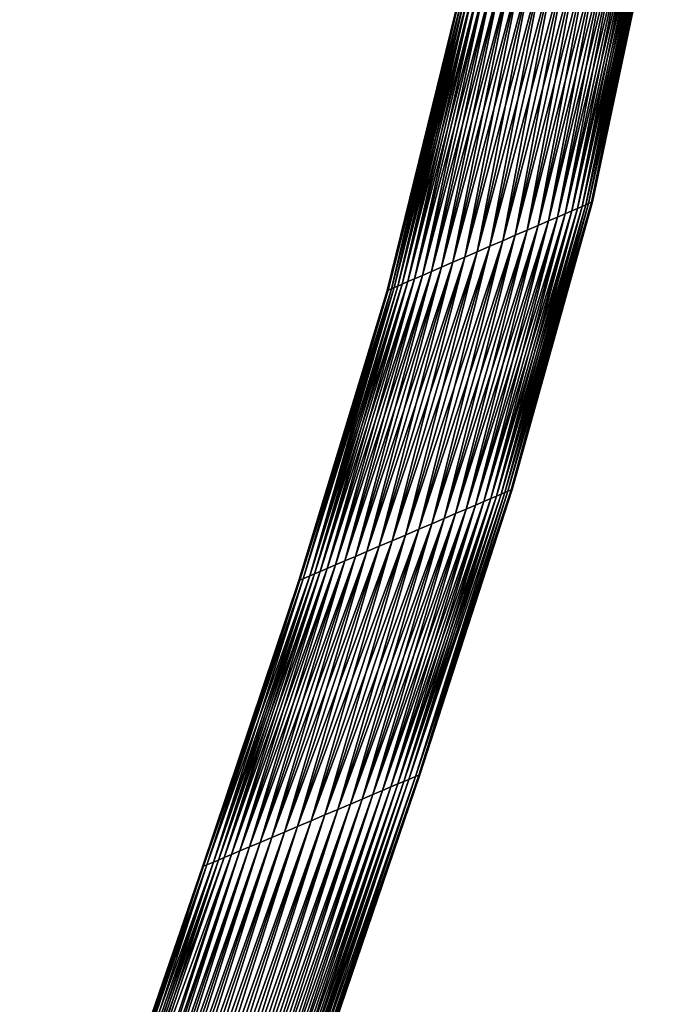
# Model space of a CAD drawing. Header units: centimetres. Extents: x -122 to 379, y -774 to 83.
# Tile 247 of 256: x 341 to 377, y -300 to -244. Entities that reach past the tile are written whole.
import ezdxf

# ---------------------------------------------------------------- set-up
doc = ezdxf.new("R2010")
doc.units = ezdxf.units.CM
doc.layers.get('0').update_dxf_attribs({"true_color": 0x1c1cb1})

msp = doc.modelspace()

# ---------------------------------------------------------------- meshes
at = {"color": 111, "true_color": 0x99e4b8}
mesh = msp.add_polyface(dxfattribs=at)
corners = [(371.184, -239.798, 8.135), (372.578, -231.349, 8.135), (370.494, -240.098, 8.096), (371.907, -231.643, 8.096), (369.82, -240.392, 7.981), (371.252, -231.929, 7.981), (369.176, -240.673, 7.795), (370.627, -232.203, 7.795), (368.575, -240.934, 7.546), (370.044, -232.458, 7.546), (368.028, -241.173, 7.245), (369.512, -232.691, 7.245), (367.539, -241.386, 6.902), (369.037, -232.899, 6.902), (367.113, -241.572, 6.528), (368.623, -233.08, 6.528), (366.749, -241.73, 6.135), (364.051, -257.908, 7.245), (364.628, -257.659, 7.546), (365.26, -257.386, 7.795), (365.938, -257.093, 7.981), (366.648, -256.787, 8.096), (367.375, -256.473, 8.135), (371.874, -239.497, 8.096), (368.101, -256.159, 8.096), (372.549, -239.203, 7.981), (368.811, -255.852, 7.981), (373.192, -238.923, 7.795), (369.489, -255.56, 7.795), (373.793, -238.661, 7.546), (370.121, -255.287, 7.546), (374.341, -238.422, 7.245), (370.698, -255.038, 7.245), (374.829, -238.21, 6.902), (371.213, -254.816, 6.902), (375.255, -238.024, 6.528), (371.662, -254.622, 6.528), (375.619, -237.865, 6.135), (372.044, -254.457, 6.135), (375.921, -237.734, 5.731), (372.363, -254.319, 5.731), (376.167, -237.627, 5.326), (372.622, -254.207, 5.326), (376.36, -237.543, 4.925), (372.825, -254.12, 4.925), (376.506, -237.479, 4.535), (372.978, -254.053, 4.535), (376.678, -237.404, 3.798), (373.16, -253.975, 3.798), (376.728, -237.382, 3.135), (366.447, -241.862, 5.731), (367.976, -233.363, 5.731), (366.201, -241.969, 5.326), (367.55, -233.549, 4.925), (366.008, -242.053, 4.925), (367.408, -233.611, 4.535), (365.862, -242.117, 4.535), (367.24, -233.685, 3.798), (365.69, -242.192, 3.798), (367.193, -233.706, 3.135), (365.641, -242.213, 3.135), (365.69, -242.192, 2.471), (368.27, -233.234, 6.135), (367.55, -233.549, 1.344), (366.201, -241.969, 0.944), (366.008, -242.053, 1.344), (367.408, -233.611, 1.735), (365.862, -242.117, 1.735), (376.167, -237.627, 0.944), (372.621, -254.207, 0.944), (375.921, -237.734, 0.538), (372.363, -254.319, 0.538), (375.619, -237.865, 0.135), (372.044, -254.456, 0.135), (375.255, -238.024, -0.259), (371.662, -254.622, -0.259), (374.829, -238.21, -0.633), (371.213, -254.816, -0.633), (374.341, -238.422, -0.976), (370.698, -255.038, -0.976), (373.793, -238.661, -1.277), (370.121, -255.287, -1.277), (373.192, -238.923, -1.526), (369.489, -255.56, -1.526), (372.549, -239.203, -1.712), (368.811, -255.852, -1.712), (371.874, -239.497, -1.827), (368.101, -256.159, -1.827), (371.184, -239.798, -1.865), (367.374, -256.473, -1.865), (370.494, -240.098, -1.827), (366.648, -256.787, -1.827), (369.82, -240.392, -1.712), (365.938, -257.093, -1.712), (369.176, -240.673, -1.526), (365.26, -257.386, -1.526), (368.575, -240.934, -1.277), (364.628, -257.659, -1.277), (368.028, -241.173, -0.976), (364.051, -257.908, -0.976), (367.539, -241.386, -0.633), (367.24, -233.685, 2.471), (376.36, -237.543, 1.344), (372.825, -254.12, 1.344)]
mesh.append_faces([[corners[k] for k in face] for face in [(0, 1, 2, 0), (2, 3, 4, 2), (4, 5, 6, 4), (6, 7, 8, 6), (8, 9, 10, 8), (10, 11, 12, 10), (12, 13, 14, 12), (14, 15, 16, 14), (10, 17, 8, 10), (8, 18, 6, 8), (6, 19, 4, 6), (4, 20, 2, 4), (2, 21, 0, 2), (0, 22, 23, 0), (23, 24, 25, 23), (25, 26, 27, 25), (27, 28, 29, 27), (29, 30, 31, 29), (31, 32, 33, 31), (33, 34, 35, 33), (35, 36, 37, 35), (37, 38, 39, 37), (39, 40, 41, 39), (41, 42, 43, 41), (43, 44, 45, 43), (45, 46, 47, 45), (47, 48, 49, 47), (50, 51, 52, 50), (52, 53, 54, 52), (54, 53, 55, 54), (54, 55, 56, 54), (56, 55, 57, 56), (56, 57, 58, 56), (58, 57, 59, 58), (58, 59, 60, 58), (60, 59, 61, 60), (16, 62, 50, 16), (63, 64, 65, 63), (66, 65, 67, 66), (68, 69, 70, 68), (70, 71, 72, 70), (72, 73, 74, 72), (74, 75, 76, 74), (76, 77, 78, 76), (78, 79, 80, 78), (80, 81, 82, 80), (82, 83, 84, 82), (84, 85, 86, 84), (86, 87, 88, 86), (88, 89, 90, 88), (90, 91, 92, 90), (92, 93, 94, 92), (94, 95, 96, 94), (96, 97, 98, 96), (98, 99, 100, 98), (67, 61, 101, 67), (68, 102, 103, 68)]], dxfattribs={"vtx3": -1, "color": 111})
mesh = msp.add_polyface(dxfattribs=at)
corners = [(361.589, -258.971, 2.471), (361.537, -258.993, 3.135), (365.641, -242.213, 3.135), (362.386, -258.627, 5.731), (362.705, -258.489, 6.135), (366.749, -241.73, 6.135), (373.16, -253.975, 3.798), (372.978, -254.053, 4.535), (368.39, -270.41, 4.535), (367.113, -241.572, 6.528), (363.087, -258.324, 6.528), (368.231, -270.478, 4.925), (372.825, -254.12, 4.925), (368.02, -270.568, 5.326), (372.622, -254.207, 5.326), (367.751, -270.683, 5.731), (372.363, -254.319, 5.731), (367.421, -270.825, 6.135), (372.044, -254.457, 6.135), (367.023, -270.995, 6.528), (371.662, -254.622, 6.528), (365.69, -242.192, 3.798), (361.589, -258.971, 3.798), (365.862, -242.117, 4.535), (361.771, -258.892, 4.535), (366.008, -242.053, 4.925), (361.924, -258.826, 4.925), (366.201, -241.969, 5.326), (362.128, -258.738, 5.326), (365.69, -242.192, 2.471), (361.771, -258.892, 1.735), (366.447, -241.862, 5.731), (357.124, -275.229, 5.326), (367.113, -241.572, -0.259), (363.536, -258.13, -0.633), (363.087, -258.324, -0.259), (366.749, -241.73, 0.135), (362.705, -258.489, 0.135), (366.447, -241.862, 0.538), (362.386, -258.627, 0.538), (366.201, -241.969, 0.944), (362.127, -258.738, 0.944), (366.008, -242.053, 1.344), (361.924, -258.826, 1.344), (372.621, -254.207, 0.944), (368.02, -270.568, 0.944), (372.363, -254.319, 0.538), (367.751, -270.683, 0.538), (372.044, -254.456, 0.135), (367.421, -270.825, 0.135), (371.662, -254.622, -0.259), (367.023, -270.995, -0.259), (371.213, -254.816, -0.633), (366.557, -271.194, -0.633), (370.698, -255.038, -0.976), (366.023, -271.423, -0.976), (370.121, -255.287, -1.277), (365.424, -271.679, -1.277), (369.489, -255.56, -1.526), (364.768, -271.96, -1.526), (368.811, -255.852, -1.712), (364.064, -272.261, -1.712), (368.101, -256.159, -1.827), (363.327, -272.576, -1.827), (367.374, -256.473, -1.865), (362.572, -272.899, -1.865), (366.648, -256.787, -1.827), (361.817, -273.222, -1.827), (365.938, -257.093, -1.712), (361.08, -273.537, -1.712), (365.26, -257.386, -1.526), (360.376, -273.838, -1.526), (364.628, -257.659, -1.277), (359.72, -274.119, -1.277), (364.051, -257.908, -0.976), (359.121, -274.375, -0.976), (358.587, -274.604, -0.633), (358.121, -274.803, -0.259), (357.723, -274.973, 0.135), (357.392, -275.115, 0.538), (357.124, -275.229, 0.944), (365.862, -242.117, 1.735), (368.579, -270.329, 2.471), (372.978, -254.053, 1.735), (373.16, -253.975, 2.471), (376.506, -237.479, 1.735), (368.39, -270.41, 1.735), (372.825, -254.12, 1.344), (376.36, -237.543, 1.344), (368.231, -270.478, 1.344), (368.579, -270.329, 3.798), (373.212, -253.952, 3.135), (376.728, -237.382, 3.135), (368.633, -270.306, 3.135), (376.678, -237.404, 2.471)]
mesh.append_faces([[corners[k] for k in face] for face in [(0, 1, 2, 0), (3, 4, 5, 3), (6, 7, 8, 6), (9, 4, 10, 9), (11, 7, 12, 11), (13, 12, 14, 13), (15, 14, 16, 15), (17, 16, 18, 17), (19, 18, 20, 19), (21, 1, 22, 21), (23, 22, 24, 23), (25, 24, 26, 25), (27, 26, 28, 27), (0, 29, 30, 0), (3, 31, 28, 3), (3, 28, 32, 3), (33, 34, 35, 33), (36, 35, 37, 36), (38, 37, 39, 38), (40, 39, 41, 40), (42, 41, 43, 42), (44, 45, 46, 44), (46, 45, 47, 46), (46, 47, 48, 46), (48, 47, 49, 48), (48, 49, 50, 48), (50, 49, 51, 50), (50, 51, 52, 50), (52, 53, 54, 52), (54, 55, 56, 54), (56, 57, 58, 56), (58, 59, 60, 58), (60, 61, 62, 60), (62, 63, 64, 62), (64, 65, 66, 64), (66, 67, 68, 66), (68, 69, 70, 68), (70, 71, 72, 70), (72, 73, 74, 72), (74, 75, 34, 74), (34, 76, 35, 34), (35, 77, 37, 35), (37, 78, 39, 37), (39, 79, 41, 39), (41, 80, 43, 41), (43, 80, 30, 43), (43, 30, 81, 43), (82, 83, 84, 82), (84, 83, 85, 84), (86, 87, 83, 86), (83, 87, 88, 83), (44, 87, 89, 44), (44, 89, 45, 44), (6, 90, 91, 6), (6, 91, 92, 6), (93, 84, 91, 93), (91, 84, 94, 91)]], dxfattribs={"vtx3": -1, "color": 111})
mesh = msp.add_polyface(dxfattribs=at)
corners = [(366.749, -241.73, 6.135), (362.705, -258.489, 6.135), (367.113, -241.572, 6.528), (363.087, -258.324, 6.528), (367.539, -241.386, 6.902), (363.536, -258.13, 6.902), (368.028, -241.173, 7.245), (364.051, -257.908, 7.245), (368.575, -240.934, 7.546), (364.628, -257.659, 7.546), (369.176, -240.673, 7.795), (365.26, -257.386, 7.795), (369.82, -240.392, 7.981), (365.938, -257.093, 7.981), (370.494, -240.098, 8.096), (366.648, -256.787, 8.096), (371.184, -239.798, 8.135), (367.375, -256.473, 8.135), (371.874, -239.497, 8.096), (368.101, -256.159, 8.096), (372.549, -239.203, 7.981), (368.811, -255.852, 7.981), (373.192, -238.923, 7.795), (369.489, -255.56, 7.795), (373.793, -238.661, 7.546), (370.121, -255.287, 7.546), (374.341, -238.422, 7.245), (370.698, -255.038, 7.245), (374.829, -238.21, 6.902), (371.213, -254.816, 6.902), (375.255, -238.024, 6.528), (371.662, -254.622, 6.528), (375.619, -237.865, 6.135), (372.044, -254.457, 6.135), (375.921, -237.734, 5.731), (372.363, -254.319, 5.731), (376.167, -237.627, 5.326), (372.622, -254.207, 5.326), (376.36, -237.543, 4.925), (372.825, -254.12, 4.925), (376.506, -237.479, 4.535), (372.978, -254.053, 4.535), (376.678, -237.404, 3.798), (373.16, -253.975, 3.798), (365.641, -242.213, 3.135), (361.537, -258.993, 3.135), (365.69, -242.192, 3.798), (361.589, -258.971, 3.798), (365.862, -242.117, 4.535), (361.771, -258.892, 4.535), (366.008, -242.053, 4.925), (361.924, -258.826, 4.925), (366.201, -241.969, 5.326), (362.128, -258.738, 5.326), (366.447, -241.862, 5.731), (365.69, -242.192, 2.471), (361.589, -258.971, 2.471), (362.386, -258.627, 5.731), (375.921, -237.734, 0.538), (372.621, -254.207, 0.944), (372.363, -254.319, 0.538), (375.619, -237.865, 0.135), (372.044, -254.456, 0.135), (375.255, -238.024, -0.259), (371.662, -254.622, -0.259), (374.829, -238.21, -0.633), (371.213, -254.816, -0.633), (374.341, -238.422, -0.976), (370.698, -255.038, -0.976), (373.793, -238.661, -1.277), (370.121, -255.287, -1.277), (373.192, -238.923, -1.526), (369.489, -255.56, -1.526), (372.549, -239.203, -1.712), (368.811, -255.852, -1.712), (371.874, -239.497, -1.827), (368.101, -256.159, -1.827), (371.184, -239.798, -1.865), (367.374, -256.473, -1.865), (370.494, -240.098, -1.827), (366.648, -256.787, -1.827), (369.82, -240.392, -1.712), (365.938, -257.093, -1.712), (369.176, -240.673, -1.526), (365.26, -257.386, -1.526), (368.575, -240.934, -1.277), (364.628, -257.659, -1.277), (368.028, -241.173, -0.976), (364.051, -257.908, -0.976), (367.539, -241.386, -0.633), (363.536, -258.13, -0.633), (367.113, -241.572, -0.259), (363.087, -258.324, -0.259), (366.749, -241.73, 0.135), (362.705, -258.489, 0.135), (366.447, -241.862, 0.538), (362.386, -258.627, 0.538), (366.201, -241.969, 0.944), (362.127, -258.738, 0.944), (366.008, -242.053, 1.344), (361.924, -258.826, 1.344), (365.862, -242.117, 1.735), (361.771, -258.892, 1.735), (373.16, -253.975, 2.471), (376.506, -237.479, 1.735), (376.678, -237.404, 2.471), (372.978, -254.053, 1.735), (376.36, -237.543, 1.344), (376.167, -237.627, 0.944), (372.825, -254.12, 1.344), (373.212, -253.952, 3.135), (376.728, -237.382, 3.135)]
mesh.append_faces([[corners[k] for k in face] for face in [(0, 1, 2, 0), (2, 3, 4, 2), (4, 3, 5, 4), (4, 5, 6, 4), (6, 5, 7, 6), (8, 7, 9, 8), (10, 9, 11, 10), (12, 11, 13, 12), (14, 13, 15, 14), (16, 15, 17, 16), (18, 17, 19, 18), (20, 19, 21, 20), (22, 21, 23, 22), (24, 23, 25, 24), (26, 25, 27, 26), (28, 27, 29, 28), (30, 29, 31, 30), (32, 31, 33, 32), (34, 33, 35, 34), (36, 35, 37, 36), (38, 37, 39, 38), (40, 39, 41, 40), (42, 41, 43, 42), (44, 45, 46, 44), (46, 47, 48, 46), (48, 49, 50, 48), (50, 51, 52, 50), (52, 53, 54, 52), (44, 55, 56, 44), (0, 54, 57, 0), (58, 59, 60, 58), (61, 60, 62, 61), (63, 62, 64, 63), (65, 64, 66, 65), (67, 66, 68, 67), (69, 68, 70, 69), (71, 70, 72, 71), (73, 72, 74, 73), (75, 74, 76, 75), (77, 76, 78, 77), (79, 78, 80, 79), (81, 80, 82, 81), (83, 82, 84, 83), (85, 84, 86, 85), (87, 86, 88, 87), (89, 88, 90, 89), (89, 90, 91, 89), (91, 92, 93, 91), (93, 94, 95, 93), (95, 96, 97, 95), (97, 98, 99, 97), (99, 100, 101, 99), (101, 102, 55, 101), (103, 104, 105, 103), (106, 107, 104, 106), (108, 109, 59, 108), (110, 105, 111, 110)]], dxfattribs={"vtx3": -1, "color": 111})
mesh = msp.add_polyface(dxfattribs=at)
corners = [(368.579, -270.329, 3.798), (368.633, -270.306, 3.135), (373.212, -253.952, 3.135), (368.39, -270.41, 4.535), (372.978, -254.053, 4.535), (368.231, -270.478, 4.925), (372.825, -254.12, 4.925), (368.02, -270.568, 5.326), (372.622, -254.207, 5.326), (367.751, -270.683, 5.731), (372.363, -254.319, 5.731), (367.421, -270.825, 6.135), (372.044, -254.457, 6.135), (367.023, -270.995, 6.528), (371.662, -254.622, 6.528), (366.557, -271.194, 6.902), (371.213, -254.816, 6.902), (366.023, -271.423, 7.245), (370.698, -255.038, 7.245), (365.424, -271.679, 7.546), (370.121, -255.287, 7.546), (364.768, -271.96, 7.795), (369.489, -255.56, 7.795), (364.064, -272.261, 7.981), (368.811, -255.852, 7.981), (363.327, -272.576, 8.096), (368.101, -256.159, 8.096), (362.572, -272.899, 8.135), (367.375, -256.473, 8.135), (361.817, -273.222, 8.096), (366.648, -256.787, 8.096), (361.08, -273.537, 7.981), (365.938, -257.093, 7.981), (360.376, -273.838, 7.795), (365.26, -257.386, 7.795), (359.72, -274.119, 7.546), (364.628, -257.659, 7.546), (359.121, -274.375, 7.245), (364.051, -257.908, 7.245), (358.587, -274.604, 6.902), (363.536, -258.13, 6.902), (358.121, -274.803, 6.528), (363.087, -258.324, 6.528), (357.723, -274.973, 6.135), (362.705, -258.489, 6.135), (357.392, -275.115, 5.731), (362.386, -258.627, 5.731), (357.124, -275.229, 5.326), (362.128, -258.738, 5.326), (361.924, -258.826, 4.925), (356.754, -275.388, 4.535), (361.771, -258.892, 4.535), (356.565, -275.469, 3.798), (361.589, -258.971, 3.798), (356.511, -275.492, 3.135), (361.537, -258.993, 3.135), (356.565, -275.469, 2.471), (361.589, -258.971, 2.471), (356.754, -275.388, 1.735), (361.771, -258.892, 1.735), (371.213, -254.816, -0.633), (367.023, -270.995, -0.259), (366.557, -271.194, -0.633), (370.698, -255.038, -0.976), (366.023, -271.423, -0.976), (370.121, -255.287, -1.277), (365.424, -271.679, -1.277), (369.489, -255.56, -1.526), (364.768, -271.96, -1.526), (368.811, -255.852, -1.712), (364.064, -272.261, -1.712), (368.101, -256.159, -1.827), (363.327, -272.576, -1.827), (367.374, -256.473, -1.865), (362.572, -272.899, -1.865), (366.648, -256.787, -1.827), (361.817, -273.222, -1.827), (365.938, -257.093, -1.712), (361.08, -273.537, -1.712), (365.26, -257.386, -1.526), (360.376, -273.838, -1.526), (364.628, -257.659, -1.277), (359.72, -274.119, -1.277), (364.051, -257.908, -0.976), (359.121, -274.375, -0.976), (363.536, -258.13, -0.633), (358.587, -274.604, -0.633), (363.087, -258.324, -0.259), (358.121, -274.803, -0.259), (362.705, -258.489, 0.135), (357.723, -274.973, 0.135), (362.386, -258.627, 0.538), (357.392, -275.115, 0.538), (362.127, -258.738, 0.944), (357.124, -275.229, 0.944), (368.579, -270.329, 2.471), (368.39, -270.41, 1.735), (372.978, -254.053, 1.735), (368.231, -270.478, 1.344), (372.825, -254.12, 1.344), (373.16, -253.975, 3.798), (373.16, -253.975, 2.471)]
mesh.append_faces([[corners[k] for k in face] for face in [(0, 1, 2, 0), (3, 4, 5, 3), (5, 6, 7, 5), (7, 8, 9, 7), (9, 10, 11, 9), (11, 12, 13, 11), (13, 14, 15, 13), (15, 14, 16, 15), (15, 16, 17, 15), (17, 16, 18, 17), (17, 18, 19, 17), (19, 18, 20, 19), (19, 20, 21, 19), (21, 20, 22, 21), (21, 22, 23, 21), (23, 22, 24, 23), (23, 24, 25, 23), (25, 24, 26, 25), (25, 26, 27, 25), (27, 26, 28, 27), (27, 28, 29, 27), (29, 28, 30, 29), (29, 30, 31, 29), (31, 30, 32, 31), (33, 32, 34, 33), (35, 34, 36, 35), (37, 36, 38, 37), (39, 38, 40, 39), (41, 40, 42, 41), (43, 42, 44, 43), (45, 44, 46, 45), (47, 48, 49, 47), (50, 49, 51, 50), (52, 51, 53, 52), (54, 53, 55, 54), (56, 55, 57, 56), (58, 57, 59, 58), (60, 61, 62, 60), (63, 62, 64, 63), (65, 64, 66, 65), (67, 66, 68, 67), (69, 68, 70, 69), (71, 70, 72, 71), (73, 72, 74, 73), (75, 74, 76, 75), (77, 76, 78, 77), (79, 78, 80, 79), (81, 80, 82, 81), (83, 82, 84, 83), (85, 84, 86, 85), (87, 86, 88, 87), (89, 88, 90, 89), (91, 90, 92, 91), (93, 92, 94, 93), (95, 96, 97, 95), (96, 98, 99, 96), (3, 0, 100, 3), (1, 95, 101, 1)]], dxfattribs={"vtx3": -1, "color": 111})
mesh = msp.add_polyface(dxfattribs=at)
corners = [(368.633, -270.306, 3.135), (363.324, -286.555, 3.798), (363.379, -286.531, 3.135), (368.579, -270.329, 3.798), (361.08, -273.537, 7.981), (365.938, -257.093, 7.981), (360.376, -273.838, 7.795), (365.26, -257.386, 7.795), (359.72, -274.119, 7.546), (364.628, -257.659, 7.546), (359.121, -274.375, 7.245), (364.051, -257.908, 7.245), (358.587, -274.604, 6.902), (363.536, -258.13, 6.902), (358.121, -274.803, 6.528), (363.087, -258.324, 6.528), (357.723, -274.973, 6.135), (362.705, -258.489, 6.135), (357.392, -275.115, 5.731), (362.386, -258.627, 5.731), (357.124, -275.229, 5.326), (361.924, -258.826, 4.925), (356.754, -275.388, 4.535), (361.771, -258.892, 4.535), (356.565, -275.469, 3.798), (361.589, -258.971, 3.798), (356.511, -275.492, 3.135), (361.537, -258.993, 3.135), (356.565, -275.469, 2.471), (361.589, -258.971, 2.471), (356.754, -275.388, 1.735), (361.771, -258.892, 1.735), (357.124, -275.229, 0.944), (363.324, -286.555, 2.471), (368.39, -270.41, 1.735), (368.579, -270.329, 2.471), (363.132, -286.636, 1.735), (368.231, -270.478, 1.344), (368.02, -270.568, 0.944), (362.754, -286.796, 0.944), (367.751, -270.683, 0.538), (362.481, -286.912, 0.538), (367.421, -270.825, 0.135), (362.144, -287.055, 0.135), (367.023, -270.995, -0.259), (361.739, -287.227, -0.259), (366.557, -271.194, -0.633), (361.264, -287.428, -0.633), (366.023, -271.423, -0.976), (360.72, -287.659, -0.976), (365.424, -271.679, -1.277), (360.11, -287.917, -1.277), (364.768, -271.96, -1.526), (359.441, -288.201, -1.526), (364.064, -272.261, -1.712), (358.724, -288.505, -1.712), (363.327, -272.576, -1.827), (357.973, -288.823, -1.827), (362.572, -272.899, -1.865), (357.204, -289.149, -1.865), (361.817, -273.222, -1.827), (356.435, -289.475, -1.827), (361.08, -273.537, -1.712), (355.684, -289.793, -1.712), (360.376, -273.838, -1.526), (354.967, -290.097, -1.526), (359.72, -274.119, -1.277), (354.298, -290.381, -1.277), (359.121, -274.375, -0.976), (353.688, -290.639, -0.976), (358.587, -274.604, -0.633), (353.143, -290.869, 6.902), (353.688, -290.639, 7.245), (354.298, -290.38, 7.546), (354.967, -290.097, 7.795), (355.684, -289.793, 7.981), (361.817, -273.222, 8.096), (356.435, -289.474, 8.096), (362.572, -272.899, 8.135), (357.204, -289.148, 8.135), (363.327, -272.576, 8.096), (357.973, -288.823, 8.096), (364.064, -272.261, 7.981), (358.724, -288.504, 7.981), (364.768, -271.96, 7.795), (359.441, -288.2, 7.795), (365.424, -271.679, 7.546), (360.11, -287.917, 7.546), (366.023, -271.423, 7.245), (360.72, -287.658, 7.245), (366.557, -271.194, 6.902), (361.264, -287.428, 6.902), (367.023, -270.995, 6.528), (361.739, -287.226, 6.528), (367.421, -270.825, 6.135), (362.144, -287.055, 6.135), (367.751, -270.683, 5.731), (362.481, -286.912, 5.731), (368.02, -270.568, 5.326), (362.754, -286.796, 5.326), (368.231, -270.478, 4.925), (363.132, -286.636, 4.535), (368.39, -270.41, 4.535)]
mesh.append_faces([[corners[k] for k in face] for face in [(0, 1, 2, 0), (3, 1, 0, 3), (4, 5, 6, 4), (6, 7, 8, 6), (8, 9, 10, 8), (10, 11, 12, 10), (12, 13, 14, 12), (14, 15, 16, 14), (16, 17, 18, 16), (18, 19, 20, 18), (20, 21, 22, 20), (22, 23, 24, 22), (24, 25, 26, 24), (26, 27, 28, 26), (28, 29, 30, 28), (30, 31, 32, 30), (33, 34, 35, 33), (36, 37, 34, 36), (38, 37, 39, 38), (38, 39, 40, 38), (40, 41, 42, 40), (42, 43, 44, 42), (44, 45, 46, 44), (46, 47, 48, 46), (48, 49, 50, 48), (50, 51, 52, 50), (52, 53, 54, 52), (54, 55, 56, 54), (56, 57, 58, 56), (58, 59, 60, 58), (60, 61, 62, 60), (62, 63, 64, 62), (64, 65, 66, 64), (66, 67, 68, 66), (68, 69, 70, 68), (12, 71, 10, 12), (10, 72, 8, 10), (8, 73, 6, 8), (6, 74, 4, 6), (4, 75, 76, 4), (76, 77, 78, 76), (78, 79, 80, 78), (80, 81, 82, 80), (82, 83, 84, 82), (84, 85, 86, 84), (86, 87, 88, 86), (88, 89, 90, 88), (90, 91, 92, 90), (92, 93, 94, 92), (94, 95, 96, 94), (96, 97, 98, 96), (98, 97, 99, 98), (98, 99, 100, 98), (100, 99, 101, 100), (100, 101, 102, 100), (102, 101, 3, 102), (2, 35, 0, 2)]], dxfattribs={"vtx3": -1, "color": 111})
mesh = msp.add_polyface(dxfattribs=at)
corners = [(363.132, -286.636, 4.535), (363.324, -286.555, 3.798), (368.579, -270.329, 3.798), (363.324, -286.555, 2.471), (363.132, -286.636, 1.735), (368.39, -270.41, 1.735), (362.754, -286.796, 0.944), (368.231, -270.478, 1.344), (367.751, -270.683, 0.538), (362.481, -286.912, 0.538), (367.421, -270.825, 0.135), (362.144, -287.055, 0.135), (367.023, -270.995, -0.259), (361.739, -287.227, -0.259), (366.557, -271.194, -0.633), (361.264, -287.428, -0.633), (366.023, -271.423, -0.976), (360.72, -287.659, -0.976), (365.424, -271.679, -1.277), (360.11, -287.917, -1.277), (364.768, -271.96, -1.526), (359.441, -288.201, -1.526), (364.064, -272.261, -1.712), (358.724, -288.505, -1.712), (363.327, -272.576, -1.827), (357.973, -288.823, -1.827), (362.572, -272.899, -1.865), (357.204, -289.149, -1.865), (361.817, -273.222, -1.827), (356.435, -289.475, -1.827), (361.08, -273.537, -1.712), (355.684, -289.793, -1.712), (360.376, -273.838, -1.526), (354.967, -290.097, -1.526), (359.72, -274.119, -1.277), (354.298, -290.381, -1.277), (359.121, -274.375, -0.976), (353.688, -290.639, -0.976), (358.587, -274.604, -0.633), (353.144, -290.87, -0.633), (358.121, -274.803, -0.259), (352.669, -291.071, -0.259), (357.723, -274.973, 0.135), (352.264, -291.243, 0.135), (357.392, -275.115, 0.538), (351.927, -291.386, 0.538), (357.124, -275.229, 0.944), (351.653, -291.501, 0.944), (356.754, -275.388, 1.735), (351.276, -291.661, 1.735), (356.565, -275.469, 2.471), (351.084, -291.743, 2.471), (356.511, -275.492, 3.135), (351.029, -291.766, 3.135), (356.565, -275.469, 3.798), (351.084, -291.743, 3.798), (356.754, -275.388, 4.535), (351.276, -291.661, 4.535), (357.124, -275.229, 5.326), (351.653, -291.501, 5.326), (357.392, -275.115, 5.731), (351.927, -291.385, 5.731), (357.723, -274.973, 6.135), (352.264, -291.242, 6.135), (358.121, -274.803, 6.528), (352.669, -291.071, 6.528), (358.587, -274.604, 6.902), (353.143, -290.869, 6.902), (359.121, -274.375, 7.245), (353.688, -290.639, 7.245), (359.72, -274.119, 7.546), (354.298, -290.38, 7.546), (360.376, -273.838, 7.795), (354.967, -290.097, 7.795), (361.08, -273.537, 7.981), (355.684, -289.793, 7.981), (361.817, -273.222, 8.096), (356.435, -289.474, 8.096), (362.572, -272.899, 8.135), (357.204, -289.148, 8.135), (363.327, -272.576, 8.096), (357.973, -288.823, 8.096), (364.064, -272.261, 7.981), (358.724, -288.504, 7.981), (364.768, -271.96, 7.795), (359.441, -288.2, 7.795), (365.424, -271.679, 7.546), (360.11, -287.917, 7.546), (366.023, -271.423, 7.245), (360.72, -287.658, 7.245), (366.557, -271.194, 6.902), (361.264, -287.428, 6.902), (367.023, -270.995, 6.528), (361.739, -287.226, 6.528), (367.421, -270.825, 6.135), (362.144, -287.055, 6.135), (367.751, -270.683, 5.731), (362.481, -286.912, 5.731), (363.379, -286.531, 3.135), (368.579, -270.329, 2.471)]
mesh.append_faces([[corners[k] for k in face] for face in [(0, 1, 2, 0), (3, 4, 5, 3), (4, 6, 7, 4), (8, 6, 9, 8), (10, 9, 11, 10), (12, 11, 13, 12), (14, 13, 15, 14), (16, 15, 17, 16), (18, 17, 19, 18), (20, 19, 21, 20), (22, 21, 23, 22), (24, 23, 25, 24), (26, 25, 27, 26), (28, 27, 29, 28), (30, 29, 31, 30), (32, 31, 33, 32), (34, 33, 35, 34), (36, 35, 37, 36), (38, 37, 39, 38), (38, 39, 40, 38), (40, 39, 41, 40), (40, 41, 42, 40), (42, 41, 43, 42), (42, 43, 44, 42), (44, 43, 45, 44), (44, 45, 46, 44), (46, 45, 47, 46), (46, 47, 48, 46), (48, 49, 50, 48), (50, 51, 52, 50), (52, 53, 54, 52), (54, 55, 56, 54), (56, 57, 58, 56), (58, 57, 59, 58), (58, 59, 60, 58), (60, 59, 61, 60), (60, 61, 62, 60), (62, 61, 63, 62), (62, 63, 64, 62), (64, 63, 65, 64), (64, 65, 66, 64), (66, 65, 67, 66), (68, 67, 69, 68), (70, 69, 71, 70), (72, 71, 73, 72), (74, 73, 75, 74), (76, 75, 77, 76), (78, 77, 79, 78), (80, 79, 81, 80), (82, 81, 83, 82), (84, 83, 85, 84), (86, 85, 87, 86), (88, 87, 89, 88), (90, 89, 91, 90), (92, 91, 93, 92), (94, 93, 95, 94), (96, 95, 97, 96), (98, 3, 99, 98)]], dxfattribs={"vtx3": -1, "color": 111})
mesh = msp.add_polyface(dxfattribs=at)
corners = [(346.709, -307.417, 0.135), (352.264, -291.243, 0.135), (352.669, -291.071, -0.259), (362.754, -286.796, 0.944), (351.68, -319.362, 0.944), (362.481, -286.912, 0.538), (351.413, -319.473, 0.538), (362.144, -287.055, 0.135), (351.083, -319.61, 0.135), (361.739, -287.227, -0.259), (350.687, -319.775, -0.259), (361.264, -287.428, -0.633), (350.223, -319.968, -0.633), (360.72, -287.659, -0.976), (349.691, -320.189, -0.976), (360.11, -287.917, -1.277), (349.095, -320.437, -1.277), (359.441, -288.201, -1.526), (348.441, -320.709, -1.526), (358.724, -288.505, -1.712), (347.741, -321.001, -1.712), (357.973, -288.823, -1.827), (347.007, -321.306, -1.827), (357.204, -289.149, -1.865), (346.255, -321.619, -1.865), (356.435, -289.475, -1.827), (345.504, -321.931, -1.827), (355.684, -289.793, -1.712), (344.77, -322.237, -1.712), (354.967, -290.097, -1.526), (344.07, -322.528, -1.526), (354.298, -290.381, -1.277), (343.416, -322.8, -1.277), (353.688, -290.639, -0.976), (342.82, -323.048, -0.976), (353.144, -290.87, -0.633), (342.288, -323.27, -0.633), (363.379, -286.531, 3.135), (363.324, -286.555, 3.798), (352.237, -319.131, 3.798), (351.927, -291.386, 0.538), (346.372, -307.559, 0.538), (351.653, -291.501, 0.944), (346.099, -307.673, 0.944), (351.276, -291.661, 1.735), (345.722, -307.832, 1.735), (351.084, -291.743, 2.471), (345.53, -307.913, 2.471), (351.029, -291.766, 3.135), (345.475, -307.935, 3.135), (351.084, -291.743, 3.798), (345.53, -307.912, 3.798), (351.276, -291.661, 4.535), (345.722, -307.832, 4.535), (351.653, -291.501, 5.326), (346.099, -307.673, 5.326), (351.927, -291.385, 5.731), (346.372, -307.559, 5.731), (352.264, -291.242, 6.135), (346.709, -307.417, 6.135), (352.669, -291.071, 6.528), (341.824, -323.464, 6.528), (353.143, -290.869, 6.902), (342.288, -323.271, 6.902), (353.688, -290.639, 7.245), (342.82, -323.05, 7.245), (354.298, -290.38, 7.546), (343.417, -322.802, 7.546), (354.967, -290.097, 7.795), (344.07, -322.53, 7.795), (355.684, -289.793, 7.981), (344.771, -322.238, 7.981), (356.435, -289.474, 8.096), (345.505, -321.933, 8.096), (357.204, -289.148, 8.135), (346.256, -321.62, 8.135), (357.973, -288.823, 8.096), (347.007, -321.308, 8.096), (358.724, -288.504, 7.981), (347.741, -321.002, 7.981), (359.441, -288.2, 7.795), (348.442, -320.711, 7.795), (360.11, -287.917, 7.546), (349.096, -320.439, 7.546), (360.72, -287.658, 7.245), (349.692, -320.19, 7.245), (361.264, -287.428, 6.902), (350.224, -319.969, 6.902), (361.739, -287.226, 6.528), (350.688, -319.776, 6.528), (362.144, -287.055, 6.135), (351.083, -319.611, 6.135), (362.481, -286.912, 5.731), (351.413, -319.474, 5.731), (362.754, -286.796, 5.326), (351.68, -319.363, 5.326), (363.132, -286.636, 4.535), (352.049, -319.209, 4.535), (356.754, -275.388, 1.735), (356.565, -275.469, 2.471), (356.511, -275.492, 3.135), (356.565, -275.469, 3.798), (356.754, -275.388, 4.535)]
mesh.append_faces([[corners[k] for k in face] for face in [(0, 1, 2, 0), (3, 4, 5, 3), (5, 6, 7, 5), (7, 8, 9, 7), (9, 10, 11, 9), (11, 12, 13, 11), (13, 14, 15, 13), (15, 16, 17, 15), (17, 18, 19, 17), (19, 20, 21, 19), (21, 22, 23, 21), (23, 24, 25, 23), (25, 26, 27, 25), (27, 28, 29, 27), (29, 30, 31, 29), (31, 32, 33, 31), (33, 34, 35, 33), (35, 36, 2, 35), (37, 38, 39, 37), (1, 0, 40, 1), (40, 0, 41, 40), (40, 41, 42, 40), (42, 43, 44, 42), (44, 45, 46, 44), (46, 47, 48, 46), (48, 49, 50, 48), (50, 51, 52, 50), (52, 53, 54, 52), (54, 55, 56, 54), (56, 55, 57, 56), (56, 57, 58, 56), (58, 57, 59, 58), (58, 59, 60, 58), (60, 61, 62, 60), (62, 63, 64, 62), (64, 65, 66, 64), (66, 67, 68, 66), (68, 69, 70, 68), (70, 71, 72, 70), (72, 73, 74, 72), (74, 75, 76, 74), (76, 77, 78, 76), (78, 79, 80, 78), (80, 81, 82, 80), (82, 83, 84, 82), (84, 85, 86, 84), (86, 87, 88, 86), (88, 89, 90, 88), (90, 91, 92, 90), (92, 93, 94, 92), (94, 95, 96, 94), (96, 97, 38, 96), (98, 42, 44, 98), (99, 44, 46, 99), (100, 46, 48, 100), (101, 48, 50, 101), (102, 50, 52, 102)]], dxfattribs={"vtx3": -1, "color": 111})
mesh = msp.add_polyface(dxfattribs=at)
corners = [(362.481, -286.912, 0.538), (351.68, -319.362, 0.944), (351.413, -319.473, 0.538), (362.144, -287.055, 0.135), (351.083, -319.61, 0.135), (361.739, -287.227, -0.259), (350.687, -319.775, -0.259), (361.264, -287.428, -0.633), (350.223, -319.968, -0.633), (360.72, -287.659, -0.976), (349.691, -320.189, -0.976), (360.11, -287.917, -1.277), (349.095, -320.437, -1.277), (359.441, -288.201, -1.526), (348.441, -320.709, -1.526), (358.724, -288.505, -1.712), (347.741, -321.001, -1.712), (357.973, -288.823, -1.827), (347.007, -321.306, -1.827), (357.204, -289.149, -1.865), (346.255, -321.619, -1.865), (356.435, -289.475, -1.827), (345.504, -321.931, -1.827), (355.684, -289.793, -1.712), (344.77, -322.237, -1.712), (354.967, -290.097, -1.526), (344.07, -322.528, -1.526), (354.298, -290.381, -1.277), (343.416, -322.8, -1.277), (353.688, -290.639, -0.976), (342.82, -323.048, -0.976), (353.144, -290.87, -0.633), (342.288, -323.27, -0.633), (352.669, -291.071, -0.259), (341.824, -323.463, -0.259), (346.709, -307.417, 0.135), (341.428, -323.628, 0.135), (346.372, -307.559, 0.538), (341.099, -323.765, 0.538), (346.099, -307.673, 0.944), (363.379, -286.531, 3.135), (352.237, -319.131, 3.798), (352.29, -319.108, 3.135), (363.324, -286.555, 3.798), (352.049, -319.209, 4.535), (345.722, -307.832, 4.535), (340.622, -323.964, 4.925), (346.099, -307.673, 5.326), (340.832, -323.877, 5.326), (346.372, -307.559, 5.731), (341.099, -323.766, 5.731), (346.709, -307.417, 6.135), (351.653, -291.501, 0.944), (351.276, -291.661, 1.735), (345.722, -307.832, 1.735), (351.084, -291.743, 2.471), (345.53, -307.913, 2.471), (351.029, -291.766, 3.135), (345.475, -307.935, 3.135), (351.084, -291.743, 3.798), (345.53, -307.912, 3.798), (351.276, -291.661, 4.535), (351.653, -291.501, 5.326), (352.669, -291.071, 6.528), (341.824, -323.464, 6.528), (353.143, -290.869, 6.902), (342.288, -323.271, 6.902), (353.688, -290.639, 7.245), (342.82, -323.05, 7.245), (354.298, -290.38, 7.546), (343.417, -322.802, 7.546), (354.967, -290.097, 7.795), (344.07, -322.53, 7.795), (355.684, -289.793, 7.981), (344.771, -322.238, 7.981), (356.435, -289.474, 8.096), (345.505, -321.933, 8.096), (357.204, -289.148, 8.135), (346.256, -321.62, 8.135), (357.973, -288.823, 8.096), (347.007, -321.308, 8.096), (358.724, -288.504, 7.981), (347.741, -321.002, 7.981), (359.441, -288.2, 7.795), (348.442, -320.711, 7.795), (360.11, -287.917, 7.546), (349.096, -320.439, 7.546), (360.72, -287.658, 7.245), (349.692, -320.19, 7.245), (361.264, -287.428, 6.902), (350.224, -319.969, 6.902), (361.739, -287.226, 6.528), (350.688, -319.776, 6.528), (362.144, -287.055, 6.135), (351.083, -319.611, 6.135), (362.481, -286.912, 5.731), (351.413, -319.474, 5.731), (362.754, -286.796, 5.326), (351.68, -319.363, 5.326), (340.622, -323.964, 1.344), (363.132, -286.636, 4.535), (352.237, -319.131, 2.471), (352.049, -319.209, 1.735), (363.132, -286.636, 1.735), (363.324, -286.555, 2.471), (362.754, -286.796, 0.944)]
mesh.append_faces([[corners[k] for k in face] for face in [(0, 1, 2, 0), (3, 2, 4, 3), (5, 4, 6, 5), (7, 6, 8, 7), (9, 8, 10, 9), (11, 10, 12, 11), (13, 12, 14, 13), (15, 14, 16, 15), (17, 16, 18, 17), (19, 18, 20, 19), (21, 20, 22, 21), (23, 22, 24, 23), (25, 24, 26, 25), (27, 26, 28, 27), (29, 28, 30, 29), (31, 30, 32, 31), (33, 32, 34, 33), (33, 34, 35, 33), (35, 36, 37, 35), (37, 38, 39, 37), (40, 41, 42, 40), (43, 44, 41, 43), (45, 46, 47, 45), (47, 48, 49, 47), (49, 50, 51, 49), (52, 37, 39, 52), (53, 39, 54, 53), (55, 54, 56, 55), (57, 56, 58, 57), (59, 58, 60, 59), (61, 60, 45, 61), (62, 45, 47, 62), (63, 51, 64, 63), (65, 64, 66, 65), (67, 66, 68, 67), (69, 68, 70, 69), (71, 70, 72, 71), (73, 72, 74, 73), (75, 74, 76, 75), (77, 76, 78, 77), (79, 78, 80, 79), (81, 80, 82, 81), (83, 82, 84, 83), (85, 84, 86, 85), (87, 86, 88, 87), (89, 88, 90, 89), (91, 90, 92, 91), (93, 92, 94, 93), (95, 94, 96, 95), (97, 96, 98, 97), (39, 99, 54, 39), (98, 44, 100, 98), (101, 102, 103, 101), (101, 103, 104, 101), (102, 1, 105, 102), (102, 105, 103, 102), (42, 101, 104, 42), (42, 104, 40, 42)]], dxfattribs={"vtx3": -1, "color": 111})

doc.saveas('drawing.dxf')
